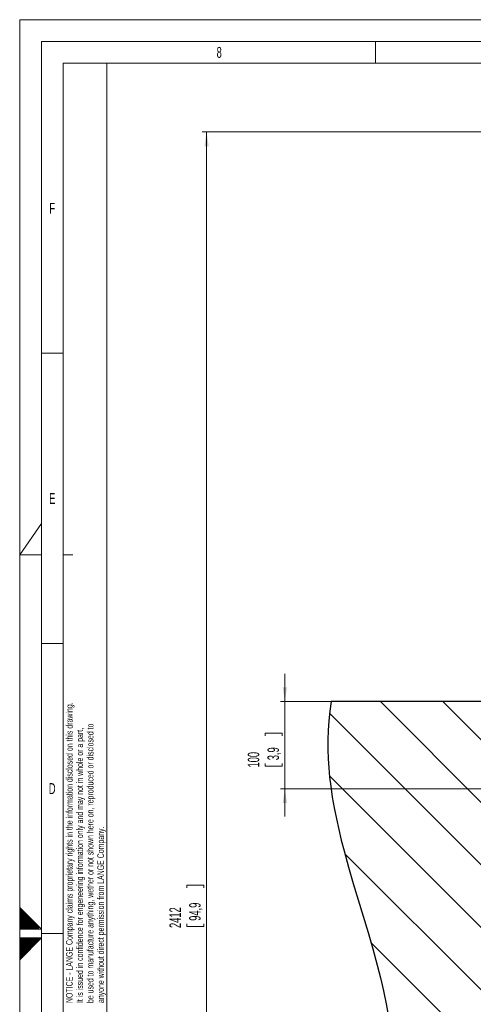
# Model space of a CAD drawing. Header units: millimetres. Extents: x 0 to 594, y 0 to 420.
# Tile 6 of 17: x 0 to 104, y 194 to 420. Entities that reach past the tile are written whole.
import ezdxf

# ---------------------------------------------------------------- set-up
doc = ezdxf.new("R2010")
doc.units = ezdxf.units.MM
doc.linetypes.add('CENTER', pattern=[10.16, 6.35, -1.27, 1.27, -1.27])
doc.styles.add('SLDTEXTSTYLE0', font='TXT', dxfattribs={"width": 0.638186})
doc.styles.add('SLDTEXTSTYLE1', font='TXT', dxfattribs={"width": 0.605})
doc.dimstyles.new('SLDDIMSTYLE2', dxfattribs={"dimtxt": 2.568319, "dimasz": 3.3, "dimexe": 0, "dimexo": 0.0625, "dimgap": 0.64208, "dimtad": 1, "dimdec": 0, "dimlfac": 5, "dimrnd": 1e-09, "dimzin": 12, "dimdsep": 46, "dimtxsty": 'SLDTEXTSTYLE1', "dimsah": 1, "dimcen": 0.09, "dimadec": 0, "dimazin": 3, "dimtfac": 1, "dimtdec": 1, "dimtofl": 0, "dimtmove": 0, "dimatfit": 3, "dimfxl": 1, "dimfrac": 2, "dimtolj": 1, "dimtzin": 12, "dimarcsym": 0})
doc.dimstyles.new('SLDDIMSTYLE4', dxfattribs={"dimtxt": 2.568319, "dimasz": 3.3, "dimexe": 0, "dimexo": 0.0625, "dimgap": 0.64208, "dimtad": 1, "dimdec": 1, "dimlfac": 5, "dimrnd": 1e-09, "dimzin": 12, "dimdsep": 46, "dimtxsty": 'SLDTEXTSTYLE1', "dimsah": 1, "dimcen": 0.09, "dimadec": 0, "dimazin": 3, "dimtfac": 1, "dimtdec": 1, "dimtmove": 0, "dimatfit": 0, "dimfxl": 1, "dimfrac": 2, "dimtolj": 1, "dimtzin": 12, "dimarcsym": 0})

# ---------------------------------------------------------------- blocks, each defined once
blk = doc.blocks.new('SW_NOTE_0')
at = {"color": 0, "linetype": 'Continuous', "lineweight": 0, "char_height": 1.5, "attachment_point": 1, "rotation": 90, "style": 'SLDTEXTSTYLE0'}
for s, insert in [('NOTICE - LANGE Company claims proprietary rights in the information disclosed on this drawing.', (-1.93, 0)), ('be used to manufacture anything, wether or not shown here on, reproduced or disclosed to', (2.87, 0)), ('It is issued in confidence for engeneering information only and may not in whole or a part,', (0.47, 0)), ('anyone without direct permission from LANGE Company.', (5.27, 0))]:
    blk.add_mtext(s, dxfattribs=dict(at, insert=insert))
blk = doc.blocks.new('SW_BROKEN_VIEW_2')
at = {"color": 0, "linetype": 'Continuous'}
for p, q in [((0, 0), (-0.31, -2.22)), ((35.39, 0), (0, 0)), ((35.39, -24.06), (11.33, 0)), ((35.39, -9.69), (25.7, 0)), ((35.39, 0), (35.39, -192.87)), ((-0.31, -2.22), (-0.53, -4.43)), ((-0.53, -4.43), (-0.68, -6.62)), ((35.39, -38.42), (-0.36, -2.68)), ((-0.68, -6.62), (-0.74, -8.81)), ((-0.74, -8.81), (-0.74, -10.99)), ((-0.74, -10.99), (-0.66, -13.11)), ((-0.66, -13.11), (-0.52, -15.23)), ((-0.52, -15.23), (-0.33, -17.34)), ((35.39, -52.79), (-0.36, -17.05)), ((-0.33, -17.34), (-0.08, -19.45)), ((-0.08, -19.45), (0.29, -21.94)), ((0.29, -21.94), (0.72, -24.43)), ((0.72, -24.43), (1.22, -26.9)), ((1.22, -26.9), (1.76, -29.37)), ((1.76, -29.37), (2.36, -31.84)), ((2.36, -31.84), (2.99, -34.3)), ((2.99, -34.3), (4.03, -38.05)), ((35.39, -67.16), (3.17, -34.94)), ((4.03, -38.05), (5.12, -41.8)), ((5.12, -41.8), (6.24, -45.54)), ((6.24, -45.54), (7.38, -49.28)), ((7.38, -49.28), (8.5, -53.03)), ((8.5, -53.03), (9.59, -56.78)), ((35.39, -81.53), (9.17, -55.32)), ((9.59, -56.78), (10.62, -60.54)), ((10.62, -60.54), (11.37, -63.5)), ((11.37, -63.5), (12.05, -66.46)), ((12.05, -66.46), (12.67, -69.44)), ((12.67, -69.44), (13.2, -72.43)), ((13.2, -72.43), (13.65, -75.43)), ((35.39, -95.9), (13.44, -73.95)), ((83.61, -74.67), (85.17, -74.57)), ((85.17, -74.57), (86.73, -74.55)), ((86.73, -74.55), (88.29, -74.62)), ((88.29, -74.62), (89.86, -74.76)), ((161.44, -74.68), (163.72, -73.55)), ((163.72, -73.55), (163.72, -192.87)), ((13.65, -75.43), (14.02, -78.38)), ((73.48, -77.19), (75.44, -76.51)), ((75.44, -76.51), (77.41, -75.91)), ((77.41, -75.91), (78.96, -75.49)), ((78.96, -75.49), (80.51, -75.14)), ((80.51, -75.14), (82.06, -74.87)), ((82.06, -74.87), (83.61, -74.67)), ((89.86, -74.76), (91.42, -74.97)), ((91.42, -74.97), (93, -75.24)), ((93, -75.24), (95.06, -75.67)), ((95.06, -75.67), (97.13, -76.17)), ((97.13, -76.17), (99.21, -76.72)), ((99.21, -76.72), (102.05, -77.54)), ((154.39, -77.64), (156.77, -76.72)), ((156.77, -76.72), (159.12, -75.74)), ((159.12, -75.74), (161.44, -74.68)), ((169.6, -75.8), (176.14, -75.8)), ((14.02, -78.38), (14.33, -81.35)), ((35.39, -77.28), (36.44, -78.17)), ((36.44, -78.17), (37.49, -78.98)), ((37.49, -78.98), (38.53, -79.72)), ((67.58, -79.43), (69.55, -78.67)), ((69.55, -78.67), (71.51, -77.91)), ((71.51, -77.91), (73.48, -77.19)), ((102.05, -77.54), (104.9, -78.4)), ((104.9, -78.4), (107.76, -79.24)), ((147.52, -79.8), (149.76, -79.17)), ((149.76, -79.17), (151.97, -78.48)), ((151.97, -78.48), (154.39, -77.64)), ((169.6, -77.15), (176.14, -77.15)), ((14.33, -81.35), (14.57, -84.33)), ((38.53, -79.72), (39.57, -80.39)), ((39.57, -80.39), (40.61, -80.98)), ((40.61, -80.98), (41.62, -81.5)), ((60.66, -81.92), (62.4, -81.35)), ((62.4, -81.35), (64.13, -80.74)), ((64.13, -80.74), (65.86, -80.1)), ((65.86, -80.1), (67.58, -79.43)), ((107.76, -79.24), (110.63, -80.03)), ((110.63, -80.03), (112.9, -80.6)), ((112.9, -80.6), (115.17, -81.08)), ((115.17, -81.08), (117.46, -81.49)), ((138.4, -81.64), (140.7, -81.29)), ((140.7, -81.29), (142.99, -80.86)), ((142.99, -80.86), (145.26, -80.36)), ((145.26, -80.36), (147.52, -79.8)), ((41.62, -81.5), (42.64, -81.95)), ((42.64, -81.95), (43.64, -82.35)), ((43.64, -82.35), (44.65, -82.68)), ((44.65, -82.68), (45.85, -83.01)), ((45.85, -83.01), (47.04, -83.26)), ((47.04, -83.26), (48.22, -83.44)), ((48.22, -83.44), (49.41, -83.55)), ((49.41, -83.55), (50.59, -83.6)), ((50.59, -83.6), (51.76, -83.59)), ((51.76, -83.59), (53.26, -83.49)), ((53.26, -83.49), (54.74, -83.31)), ((54.74, -83.31), (56.23, -83.05)), ((56.23, -83.05), (57.71, -82.73)), ((57.71, -82.73), (59.19, -82.35)), ((59.19, -82.35), (60.66, -81.92)), ((117.46, -81.49), (119.75, -81.81)), ((119.75, -81.81), (122.08, -82.06)), ((122.08, -82.06), (124.42, -82.24)), ((124.42, -82.24), (126.76, -82.33)), ((126.76, -82.33), (129.1, -82.34)), ((129.1, -82.34), (131.44, -82.28)), ((131.44, -82.28), (133.77, -82.14)), ((133.77, -82.14), (136.09, -81.93)), ((136.09, -81.93), (138.4, -81.64)), ((14.57, -84.33), (14.76, -87.31)), ((14.76, -87.31), (14.92, -90.87)), ((35.39, -110.27), (14.88, -89.76)), ((14.92, -90.87), (15.03, -94.44)), ((15.03, -94.44), (15.08, -98.02)), ((15.08, -98.02), (15.1, -101.6)), ((15.1, -101.6), (15.08, -105.19)), ((15.08, -105.19), (15.05, -108.78)), ((35.39, -124.63), (15.09, -104.34)), ((15.05, -108.78), (15, -112.69)), ((15, -112.69), (14.96, -116.61)), ((14.96, -116.61), (14.93, -120.52)), ((35.39, -139), (14.95, -118.56)), ((14.93, -120.52), (14.93, -124.43)), ((14.93, -124.43), (14.97, -128.33)), ((14.97, -128.33), (15.07, -132.22)), ((15.07, -132.22), (15.23, -136.1)), ((35.39, -153.37), (15.1, -133.09)), ((15.23, -136.1), (15.41, -139.15)), ((15.41, -139.15), (15.65, -142.18)), ((15.65, -142.18), (15.95, -145.2)), ((15.95, -145.2), (16.32, -148.21)), ((16.32, -148.21), (16.76, -151.22)), ((35.39, -167.74), (16.39, -148.74)), ((16.76, -151.22), (17.28, -154.2)), ((17.28, -154.2), (17.89, -157.18)), ((17.89, -157.18), (18.43, -159.5)), ((18.43, -159.5), (19.04, -161.82)), ((19.04, -161.82), (19.7, -164.12)), ((19.7, -164.12), (20.43, -166.42)), ((20.43, -166.42), (21.23, -168.7)), ((35.39, -182.11), (20.82, -167.54)), ((21.23, -168.7), (22.09, -170.93)), ((22.09, -170.93), (23.02, -173.15)), ((23.02, -173.15), (24.03, -175.36)), ((24.03, -175.36), (25.11, -177.56)), ((25.11, -177.56), (26.15, -179.51)), ((26.15, -179.51), (27.25, -181.45)), ((27.25, -181.45), (28.42, -183.38)), ((28.42, -183.38), (29.67, -185.3)), ((29.67, -185.3), (30.98, -187.21)), ((30.98, -187.21), (32.37, -189.11)), ((32.37, -189.11), (33.84, -190.99)), ((33.84, -190.99), (35.39, -192.87)), ((163.72, -192.87), (35.39, -192.87))]:
    blk.add_line(p, q, dxfattribs=at)
blk = doc.blocks.new('_D_10')
at = {"color": 7, "linetype": 'Continuous', "lineweight": 0}
for p, q in [((60.95, 263.29), (60.95, 269.69)), ((71.56, 263.29), (59.95, 263.29)), ((60.95, 243.29), (60.95, 263.29)), ((56.42, 255.46), (56.42, 256.05)), ((56.42, 256.05), (60.36, 256.05)), ((60.36, 256.05), (60.36, 255.46)), ((56.42, 249.09), (56.42, 248.5)), ((60.36, 248.5), (60.36, 249.09)), ((56.42, 248.5), (60.36, 248.5)), ((106.95, 243.29), (59.95, 243.29)), ((60.95, 243.29), (60.95, 236.89))]:
    blk.add_line(p, q, dxfattribs=at)
for points in [[(60.95, 263.29), (61.45, 266.59), (60.45, 266.59)], [(60.95, 243.29), (60.45, 239.99), (61.45, 239.99)]]:
    blk.add_solid(points, dxfattribs=at)
at = {"color": 7, "linetype": 'Continuous', "lineweight": 0, "char_height": 2.646, "attachment_point": 1, "rotation": 90, "style": 'SLDTEXTSTYLE1'}
for s, insert in [('100', (52.42, 248.16, 0.02)), ('3,9', (56.95, 249.83, 0.02))]:
    blk.add_mtext(s, dxfattribs=dict(at, insert=insert))
blk = doc.blocks.new('_D_12')
at = {"color": 7, "linetype": 'Continuous', "lineweight": 0}
for p, q in [((163.82, 394.2), (41.95, 394.2)), ((42.95, 394.2), (42.95, 100.45)), ((38.42, 220.54), (38.42, 221.13)), ((38.42, 221.13), (42.36, 221.13)), ((42.36, 221.13), (42.36, 220.54)), ((38.42, 212.21), (38.42, 211.62)), ((38.42, 211.62), (42.36, 211.62)), ((42.36, 211.62), (42.36, 212.21)), ((209.65, 100.45), (41.95, 100.45))]:
    blk.add_line(p, q, dxfattribs=at)
for points in [[(42.95, 394.2), (42.45, 390.9), (43.45, 390.9)], [(42.95, 100.45), (43.45, 103.75), (42.45, 103.75)]]:
    blk.add_solid(points, dxfattribs=at)
at = {"color": 7, "linetype": 'Continuous', "lineweight": 0, "char_height": 2.646, "attachment_point": 1, "rotation": 90, "style": 'SLDTEXTSTYLE1'}
for s, insert in [('94,9', (38.95, 212.94, 0.07)), ('2412', (34.42, 211.28, 0.07))]:
    blk.add_mtext(s, dxfattribs=dict(at, insert=insert))

msp = doc.modelspace()

# ---------------------------------------------------------------- linework, layer by layer
at = {"color": 133, "linetype": 'Continuous', "lineweight": 0, "true_color": 0x71e1e1}
for p, q in [((594, 420), (0, 420)), ((0, 420), (0, 0)), ((5, 415), (5, 5)), ((589, 415), (5, 415)), ((81.75, 415), (81.75, 410)), ((10, 410), (10, 343.333)), ((81.75, 410), (10, 410)), ((20, 410), (20, 10)), ((153.5, 410), (81.75, 410)), ((5, 343.333), (10, 343.333)), ((10, 343.333), (10, 276.667)), ((0, 297), (5, 304.26)), ((5, 297), (0, 297)), ((12.197, 297), (10, 297)), ((5, 276.667), (10, 276.667)), ((10, 276.667), (10, 210)), ((0, 204), (0, 216)), ((0, 216), (5, 211)), ((5, 211), (0, 211)), ((5, 209), (5, 211)), ((5, 209), (0, 209)), ((0, 204), (5, 209)), ((5, 210), (10, 210)), ((10, 210), (10, 143.333))]:
    msp.add_line(p, q, dxfattribs=at)
at = {"color": 133, "linetype": 'CENTER', "lineweight": 0, "true_color": 0x71e1e1}
for p, q in [((0, 215.788), (4.788, 211)), ((0, 215.505), (4.505, 211)), ((0, 215.223), (4.223, 211)), ((0, 214.94), (3.94, 211)), ((0, 214.657), (3.657, 211)), ((0, 214.374), (3.374, 211)), ((0, 214.091), (3.091, 211)), ((0, 213.808), (2.808, 211)), ((0, 213.526), (2.525, 211)), ((0, 213.243), (2.243, 211)), ((0, 212.96), (1.96, 211)), ((0, 212.677), (1.677, 211)), ((0, 212.394), (1.394, 211)), ((0, 212.111), (1.111, 211)), ((0, 211.828), (0.828, 211)), ((0, 211.546), (0.546, 211)), ((0, 211.263), (0.263, 211)), ((0, 208.717), (2.359, 206.359)), ((0, 208.434), (2.217, 206.217)), ((0.009, 208.991), (2.5, 206.5)), ((0.283, 209), (2.641, 206.641)), ((0.566, 209), (2.783, 206.783)), ((0.849, 209), (2.924, 206.924)), ((1.131, 209), (3.066, 207.066)), ((1.414, 209), (3.207, 207.207)), ((1.697, 209), (3.349, 207.349)), ((1.98, 209), (3.49, 207.49)), ((2.263, 209), (3.631, 207.631)), ((2.546, 209), (3.773, 207.773)), ((2.828, 209), (3.914, 207.914)), ((3.111, 209), (4.056, 208.056)), ((3.394, 209), (4.197, 208.197)), ((3.677, 209), (4.338, 208.339)), ((3.96, 209), (4.48, 208.48)), ((4.243, 209), (4.621, 208.621)), ((4.525, 209), (4.763, 208.763)), ((4.808, 209), (4.904, 208.904)), ((0, 208.152), (2.076, 206.076)), ((0, 207.869), (1.934, 205.934)), ((0, 207.586), (1.793, 205.793)), ((0, 207.303), (1.651, 205.652)), ((0, 207.02), (1.51, 205.51)), ((0, 206.737), (1.369, 205.369)), ((0, 206.454), (1.227, 205.227)), ((0, 206.172), (1.086, 205.086)), ((0, 205.889), (0.944, 204.944)), ((0, 205.606), (0.803, 204.803)), ((0, 205.323), (0.662, 204.662)), ((0, 205.04), (0.52, 204.52)), ((0, 204.757), (0.379, 204.379)), ((0, 204.475), (0.237, 204.237)), ((0, 204.192), (0.096, 204.096))]:
    msp.add_line(p, q, dxfattribs=at)

# ---------------------------------------------------------------- block references
at = {"color": 72, "linetype": 'Continuous', "lineweight": 0, "true_color": 0x71e100}
msp.add_blockref('SW_NOTE_0', (12.588, 194.032), dxfattribs=at)
at = {"color": 7, "linetype": 'Continuous'}
msp.add_blockref('SW_BROKEN_VIEW_2', (71.562, 263.291), dxfattribs=at)

# ---------------------------------------------------------------- texts
at = {"color": 254, "linetype": 'Continuous', "lineweight": 0, "true_color": 0xe8e8e8, "char_height": 2.5, "attachment_point": 2, "style": 'SLDTEXTSTYLE0'}
for s, insert in [('8', (45.857, 413.735)), ('F', (7.465, 377.901)), ('E', (7.488, 311.235)), ('D', (7.47, 244.568))]:
    msp.add_mtext(s, dxfattribs=dict(at, insert=insert))

# ---------------------------------------------------------------- dimensions: what is measured, and where the dimension line sits
at = {"color": 7, "linetype": 'Continuous', "lineweight": 0}
dim = msp.add_linear_dim(base=(42.948, 100.45), p1=(163.818, 394.199), p2=(209.648, 100.45), angle=90, text='2412', dimstyle='SLDDIMSTYLE2', dxfattribs=at)
dim.commit()
dim.dimension.update_dxf_attribs({"geometry": '_D_12', "text_midpoint": (42.948, 216.373), "dimtype": 160})
dim = msp.add_linear_dim(base=(60.948, 263.291), p1=(106.948, 243.291), p2=(71.562, 263.291), angle=90, dimstyle='SLDDIMSTYLE4', dxfattribs=at)
dim.commit()
dim.dimension.update_dxf_attribs({"geometry": '_D_10', "text_midpoint": (60.948, 252.277), "dimtype": 160})

doc.saveas('drawing.dxf')
